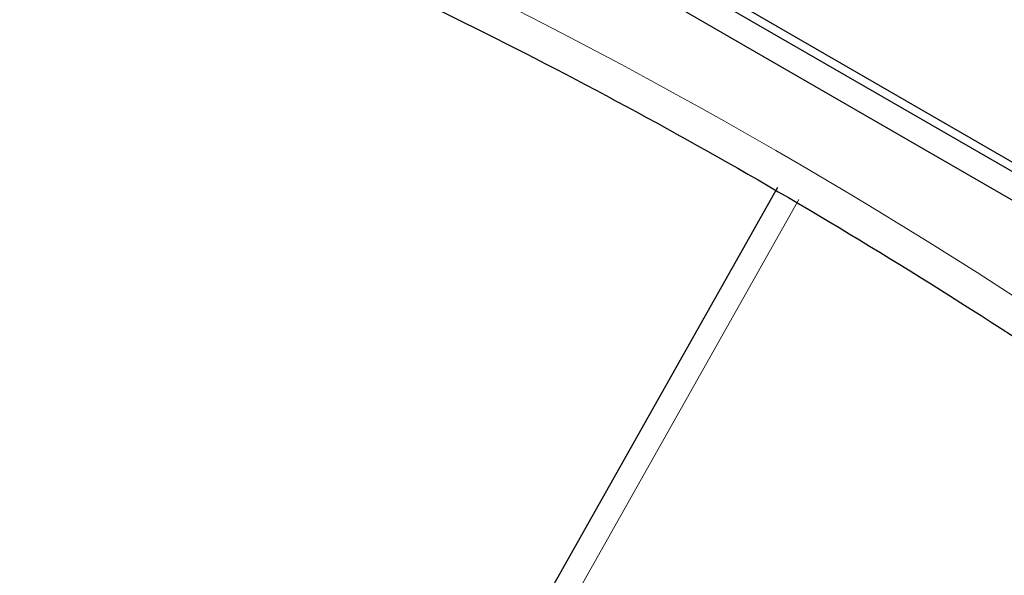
# Paper-space layout 'Blatt2' of a CAD drawing. Header units: millimetres. Extents: x 5 to 418, y 2 to 292.
# Tile 13 of 53: x 101.52 to 104.34, y 183.26 to 184.85. Entities that reach past the tile are written whole.
import ezdxf

# ---------------------------------------------------------------- set-up
doc = ezdxf.new("R2010")
doc.units = ezdxf.units.MM

psp = doc.layouts.new('Blatt2')

# ---------------------------------------------------------------- linework, layer by layer
at = {"color": 7, "linetype": 'Continuous', "lineweight": 25}
for p, q in [((97.651, 188.2047), (109.4361, 181.4013)), ((100.668, 186.5447), (109.4361, 181.483)), ((100.6916, 186.5583), (109.4597, 181.4966)), ((103.6859, 184.3685), (102.595, 182.4341))]:
    psp.add_line(p, q, dxfattribs=at)
at = {"color": 7, "linetype": 'Continuous', "lineweight": 18}
psp.add_line((103.7478, 184.3347), (102.6568, 182.4004), dxfattribs=at)
psp.add_arc((95.7093, 170.6655), 15.9449, 50.30384, 69.70154, dxfattribs=at)
at = {"color": 7, "linetype": 'Continuous', "lineweight": 25}
psp.add_open_spline([(101.3665, 185.4416), (101.525, 185.3838), (101.986, 185.2159), (102.7607, 184.8682), (103.6883, 184.3713), (104.6175, 183.7868), (105.362, 183.2534), (105.7937, 182.9109), (105.9202, 182.8106)], degree=3, knots=[0, 0, 0, 0, 0.106109, 0.308603, 0.511101, 0.713584, 0.916095, 1, 1, 1, 1], dxfattribs=at)

doc.saveas('drawing.dxf')
